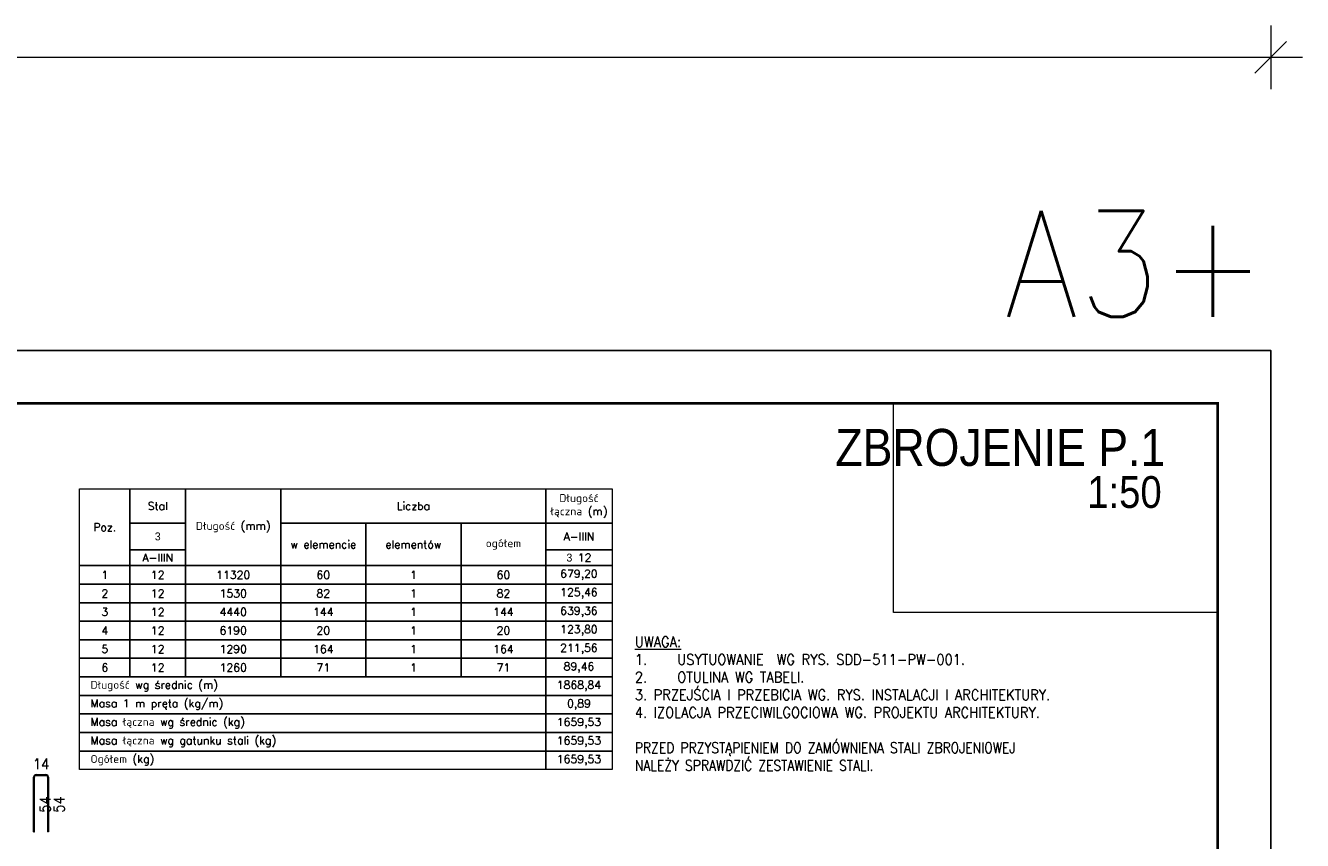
# Model space of a CAD drawing. Extents: x -38192 to -7592, y -6797 to 11837.
# Tile 9 of 9: x -19642 to -7592, y 3429 to 11120. Entities that reach past the tile are written whole.
import ezdxf
from ezdxf.enums import TextEntityAlignment as Align

# ---------------------------------------------------------------- set-up
doc = ezdxf.new("R2010")
doc.units = 0
doc.header["$LTSCALE"] = 5
doc.header["$MEASUREMENT"] = 0
doc.layers.add('_FORMATKA', color=8, linetype='Continuous', lineweight=15, plot=False)
for name, color, linetype, lineweight in [('_RAMKA', 7, 'Continuous', 35), ('AutoCAD_Structural_Detailing_pręt wyrzucony', 7, 'Continuous', 13), ('AutoCAD_Structural_Detailing_tabele zbrojenia', 7, 'Continuous', 20), ('Opisy', 3, 'Continuous', 9), ('PS_DIM', 4, 'Continuous', 13), ('PS_TEXT', 3, 'Continuous', 13)]:
    doc.layers.add(name, color=color, linetype=linetype, lineweight=lineweight)
doc.styles.add('ARIAL', font='arial.ttf')
doc.styles.add('gil', font='GIL_____.TTF', dxfattribs={"width": 0.9})
doc.styles.add('r-simplex', font='simplex.shx', dxfattribs={"width": 0.9})
doc.styles.add('simplex', font='simplex.shx', dxfattribs={"width": 0.9})
doc.styles.add('styl2T', font='simplex.shx', dxfattribs={"height": 30})
doc.dimstyles.new('1_10_PRZ', dxfattribs={"dimtxt": 2, "dimasz": 1, "dimexe": 2, "dimexo": 5, "dimgap": 1, "dimtad": 1, "dimdec": 0, "dimlfac": 10, "dimtxsty": 'simplex', "dimblk": 'dimznak', "dimcen": 2, "dimse1": 1, "dimse2": 1, "dimclrt": 3, "dimadec": 1, "dimazin": 0, "dimtfac": 1, "dimtdec": 0, "dimtix": 1, "dimtmove": 2, "dimatfit": 3, "dimldrblk": 'dim-grot', "dimfxl": 1, "dimarcsym": 0})

# ---------------------------------------------------------------- blocks, each defined once
blk = doc.blocks.new('dimznak')
at = {"color": 0}
for points in [[(0, 2), (0, -2)], [(-2, 0), (2, 0)]]:
    blk.add_lwpolyline(points, dxfattribs=at)
at = {"color": 3}
blk.add_lwpolyline([(1, 1), (-1, -1)], dxfattribs=at)
blk = doc.blocks.new('*D19')
at = {"color": 252, "lineweight": -2, "transparency": 16777216}
blk.add_line((-597, 352.33), (-3, 352.33), dxfattribs=at)
at = {"layer": 'Defpoints', "color": 0, "transparency": 16777216}
for p in [(0, 352.33), (-600, 297), (0, 297)]:
    blk.add_point(p, dxfattribs=at)
at = {"color": 252, "lineweight": -2, "transparency": 16777216, "xscale": 3, "yscale": 3, "zscale": 3, "rotation": 180}
blk.add_blockref('dimznak', (-600, 352.33), dxfattribs=at)
at = {"color": 252, "lineweight": -2, "transparency": 16777216, "xscale": 3, "yscale": 3, "zscale": 3}
blk.add_blockref('dimznak', (0, 352.33), dxfattribs=at)
at = {"color": 252, "transparency": 16777216, "insert": (-300, 362.83), "char_height": 15, "attachment_point": 5, "style": 'simplex'}
blk.add_mtext('600', dxfattribs=at)
blk = doc.blocks.new('dim-grot')
blk.add_hatch(color=256).paths.add_polyline_path([(0, 0), (-2, 0.5), (-2, -0.5)])
blk.add_lwpolyline([(0, 0), (-2, 0.5), (-2, -0.5), (0, 0)])
blk = doc.blocks.new('Tytuł rysunku')
at = {"layer": '_FORMATKA'}
blk.add_lwpolyline([(-61.19, 0), (0, 0), (0, -39.45), (-61.19, -39.45)], close=True, dxfattribs=at)
at = {"layer": 'PS_TEXT', "style": 'ARIAL', "flags": 4}
for tag, height, p in [('TYTUŁ1', 7, (-61.19, -9.34)), ('TYTUŁ2', 6, (-61.19, -19.72)), ('SKALA', 6, (-61.19, -28.72))]:
    blk.add_attdef(tag, text='', height=height, dxfattribs=at).set_placement(p, align=Align.MIDDLE_CENTER)
blk = doc.blocks.new('*U17')
at = {"layer": '_FORMATKA', "lineweight": -3}
blk.add_lwpolyline([(-600, 0), (0, 0), (0, 297), (-600, 297)], close=True, dxfattribs=at)
at = {"layer": '_RAMKA', "lineweight": -3, "const_width": 0.5}
blk.add_lwpolyline([(-570, 10), (-10, 10), (-10, 287), (-570, 287)], close=True, dxfattribs=at)
at = {"layer": '_FORMATKA', "lineweight": -3, "style": 'simplex', "width": 0.9}
blk.add_text('A3+', height=20, dxfattribs=at).set_placement((-0.86, 303.35), align=Align.RIGHT)
dim = blk.add_linear_dim(base=(0, 352.33), p1=(-600, 297), p2=(0, 297), dimstyle='1_10_PRZ', override={"dimscale": 3, "dimtxt": 5, "dimlfac": 1, "dimclrd": 252, "dimclrt": 252})
dim.commit()
dim.dimension.update_dxf_attribs({"geometry": '*D19', "text_midpoint": (-300, 362.83)})

msp = doc.modelspace()

# ---------------------------------------------------------------- hatches: boundary and pattern name
at = {"layer": 'AutoCAD_Structural_Detailing_pręt wyrzucony'}
h = msp.add_hatch(color=6, dxfattribs=at)
edge = h.paths.add_edge_path(flags=0)
edge.add_line((-19541.42, 4050.6), (-19541.42, 4042.6))
edge.add_arc((-19541.42, 4026.6), 16, 90, 180)
edge.add_line((-19557.42, 4026.6), (-19565.42, 4026.6))
edge.add_arc((-19541.42, 4026.6), 24, 450, 540, ccw=False)
for points in [[(-19557.42, 3509.11), (-19565.42, 3509.11), (-19565.42, 4026.6), (-19557.42, 4026.6)], [(-19541.42, 4042.6), (-19541.42, 4050.6), (-19449.42, 4050.6), (-19449.42, 4042.6)], [(-19433.42, 4026.6), (-19425.42, 4026.6), (-19425.42, 3509.11), (-19433.42, 3509.11)]]:
    msp.add_hatch(color=6, dxfattribs=at).paths.add_polyline_path(points, flags=0)
h = msp.add_hatch(color=6, dxfattribs=at)
edge = h.paths.add_edge_path(flags=0)
edge.add_line((-19425.42, 4026.6), (-19433.42, 4026.6))
edge.add_arc((-19449.42, 4026.6), 16, 0, 90)
edge.add_line((-19449.42, 4042.6), (-19449.42, 4050.6))
edge.add_arc((-19449.42, 4026.6), 24, 360, 450, ccw=False)

# ---------------------------------------------------------------- linework, layer by layer
at = {"layer": 'AutoCAD_Structural_Detailing_pręt wyrzucony', "color": 6}
for p, q in [((-19565.42, 3509.11), (-19565.42, 4026.6)), ((-19557.42, 3509.11), (-19557.42, 4026.6)), ((-19541.42, 4050.6), (-19449.42, 4050.6)), ((-19541.42, 4042.6), (-19449.42, 4042.6)), ((-19433.42, 4026.6), (-19433.42, 3509.11)), ((-19425.42, 4026.6), (-19425.42, 3509.11)), ((-19565.42, 3509.11), (-19557.42, 3509.11)), ((-19425.42, 3509.11), (-19433.42, 3509.11))]:
    msp.add_line(p, q, dxfattribs=at)
for centre, radius, start, end in [((-19541.42, 4026.6), 24, 90, 180), ((-19541.42, 4026.6), 16, 90, 180), ((-19449.42, 4026.6), 24, 0, 90), ((-19449.42, 4026.6), 16, 0, 90)]:
    msp.add_arc(centre, radius, start, end, dxfattribs=at)
at = {"layer": 'AutoCAD_Structural_Detailing_tabele zbrojenia', "color": 242}
for p, q in [((-19131.75, 6747.66), (-14106.75, 6747.66)), ((-19131.75, 4097.66), (-19131.75, 6747.66)), ((-19131.75, 6747.66), (-18656.75, 6747.66)), ((-19131.75, 6022.66), (-19131.75, 6747.66)), ((-18656.75, 6747.66), (-18656.75, 6022.66)), ((-18656.75, 6747.66), (-18131.75, 6747.66)), ((-18656.75, 6422.66), (-18656.75, 6747.66)), ((-18131.75, 6747.66), (-17231.75, 6747.66)), ((-18131.75, 6022.66), (-18131.75, 6747.66)), ((-18131.75, 6747.66), (-18131.75, 6422.66)), ((-17231.75, 6747.66), (-17231.75, 6022.66)), ((-17231.75, 6747.66), (-14731.75, 6747.66)), ((-17231.75, 6422.66), (-17231.75, 6747.66)), ((-14731.75, 6747.66), (-14731.75, 6422.66)), ((-14731.75, 6747.66), (-14106.75, 6747.66)), ((-14731.75, 6422.66), (-14731.75, 6747.66)), ((-14106.75, 6747.66), (-14106.75, 4097.66)), ((-14106.75, 6747.66), (-14106.75, 6422.66)), ((-18131.75, 6422.66), (-18656.75, 6422.66)), ((-18656.75, 6422.66), (-18131.75, 6422.66)), ((-18656.75, 6172.66), (-18656.75, 6422.66)), ((-18131.75, 6422.66), (-18131.75, 6172.66)), ((-14731.75, 6422.66), (-17231.75, 6422.66)), ((-17231.75, 6422.66), (-16431.75, 6422.66)), ((-17231.75, 6022.66), (-17231.75, 6422.66)), ((-16431.75, 6422.66), (-15531.75, 6422.66)), ((-16431.75, 6022.66), (-16431.75, 6422.66)), ((-16431.75, 6422.66), (-16431.75, 6022.66)), ((-15531.75, 6422.66), (-14731.75, 6422.66)), ((-15531.75, 6022.66), (-15531.75, 6422.66)), ((-15531.75, 6422.66), (-15531.75, 6022.66)), ((-14731.75, 6422.66), (-14731.75, 6022.66)), ((-14106.75, 6422.66), (-14731.75, 6422.66)), ((-14731.75, 6422.66), (-14106.75, 6422.66)), ((-14731.75, 6172.66), (-14731.75, 6422.66)), ((-14106.75, 6422.66), (-14106.75, 6172.66)), ((-18131.75, 6172.66), (-18656.75, 6172.66)), ((-18656.75, 6172.66), (-18131.75, 6172.66)), ((-18656.75, 6022.66), (-18656.75, 6172.66)), ((-18131.75, 6172.66), (-18131.75, 6022.66)), ((-14106.75, 6172.66), (-14731.75, 6172.66)), ((-14731.75, 6172.66), (-14106.75, 6172.66)), ((-14731.75, 6022.66), (-14731.75, 6172.66)), ((-14106.75, 6172.66), (-14106.75, 6022.66)), ((-18656.75, 6022.66), (-19131.75, 6022.66)), ((-19131.75, 6022.66), (-18656.75, 6022.66)), ((-19131.75, 5847.66), (-19131.75, 6022.66)), ((-18131.75, 6022.66), (-18656.75, 6022.66)), ((-18656.75, 6022.66), (-18656.75, 5847.66)), ((-18656.75, 6022.66), (-18131.75, 6022.66)), ((-18656.75, 5847.66), (-18656.75, 6022.66)), ((-17231.75, 6022.66), (-18131.75, 6022.66)), ((-18131.75, 6022.66), (-18131.75, 5847.66)), ((-18131.75, 6022.66), (-17231.75, 6022.66)), ((-18131.75, 5847.66), (-18131.75, 6022.66)), ((-16431.75, 6022.66), (-17231.75, 6022.66)), ((-17231.75, 6022.66), (-17231.75, 5847.66)), ((-17231.75, 6022.66), (-16431.75, 6022.66)), ((-17231.75, 5847.66), (-17231.75, 6022.66)), ((-15531.75, 6022.66), (-16431.75, 6022.66)), ((-16431.75, 6022.66), (-16431.75, 5847.66)), ((-16431.75, 6022.66), (-15531.75, 6022.66)), ((-16431.75, 5847.66), (-16431.75, 6022.66)), ((-14731.75, 6022.66), (-15531.75, 6022.66)), ((-15531.75, 6022.66), (-15531.75, 5847.66)), ((-15531.75, 6022.66), (-14731.75, 6022.66)), ((-15531.75, 5847.66), (-15531.75, 6022.66)), ((-14106.75, 6022.66), (-14731.75, 6022.66)), ((-14731.75, 6022.66), (-14731.75, 5847.66)), ((-14731.75, 6022.66), (-14106.75, 6022.66)), ((-14731.75, 5847.66), (-14731.75, 6022.66)), ((-14106.75, 6022.66), (-14106.75, 5847.66)), ((-18656.75, 5847.66), (-19131.75, 5847.66)), ((-19131.75, 5847.66), (-18656.75, 5847.66)), ((-19131.75, 5672.66), (-19131.75, 5847.66)), ((-18131.75, 5847.66), (-18656.75, 5847.66)), ((-18656.75, 5847.66), (-18656.75, 5672.66)), ((-18656.75, 5847.66), (-18131.75, 5847.66)), ((-18656.75, 5672.66), (-18656.75, 5847.66)), ((-17231.75, 5847.66), (-18131.75, 5847.66)), ((-18131.75, 5847.66), (-18131.75, 5672.66)), ((-18131.75, 5847.66), (-17231.75, 5847.66)), ((-18131.75, 5672.66), (-18131.75, 5847.66)), ((-16431.75, 5847.66), (-17231.75, 5847.66)), ((-17231.75, 5847.66), (-17231.75, 5672.66)), ((-17231.75, 5847.66), (-16431.75, 5847.66)), ((-17231.75, 5672.66), (-17231.75, 5847.66)), ((-15531.75, 5847.66), (-16431.75, 5847.66)), ((-16431.75, 5847.66), (-16431.75, 5672.66)), ((-16431.75, 5847.66), (-15531.75, 5847.66)), ((-16431.75, 5672.66), (-16431.75, 5847.66)), ((-14731.75, 5847.66), (-15531.75, 5847.66)), ((-15531.75, 5847.66), (-15531.75, 5672.66)), ((-15531.75, 5847.66), (-14731.75, 5847.66)), ((-15531.75, 5672.66), (-15531.75, 5847.66)), ((-14106.75, 5847.66), (-14731.75, 5847.66)), ((-14731.75, 5847.66), (-14731.75, 5672.66)), ((-14731.75, 5847.66), (-14106.75, 5847.66)), ((-14731.75, 5672.66), (-14731.75, 5847.66)), ((-14106.75, 5847.66), (-14106.75, 5672.66)), ((-18656.75, 5672.66), (-19131.75, 5672.66)), ((-19131.75, 5672.66), (-18656.75, 5672.66)), ((-19131.75, 5497.66), (-19131.75, 5672.66)), ((-18131.75, 5672.66), (-18656.75, 5672.66)), ((-18656.75, 5672.66), (-18656.75, 5497.66)), ((-18656.75, 5672.66), (-18131.75, 5672.66)), ((-18656.75, 5497.66), (-18656.75, 5672.66)), ((-17231.75, 5672.66), (-18131.75, 5672.66)), ((-18131.75, 5672.66), (-18131.75, 5497.66)), ((-18131.75, 5672.66), (-17231.75, 5672.66)), ((-18131.75, 5497.66), (-18131.75, 5672.66)), ((-16431.75, 5672.66), (-17231.75, 5672.66)), ((-17231.75, 5672.66), (-17231.75, 5497.66)), ((-17231.75, 5672.66), (-16431.75, 5672.66)), ((-17231.75, 5497.66), (-17231.75, 5672.66)), ((-15531.75, 5672.66), (-16431.75, 5672.66)), ((-16431.75, 5672.66), (-16431.75, 5497.66)), ((-16431.75, 5672.66), (-15531.75, 5672.66)), ((-16431.75, 5497.66), (-16431.75, 5672.66)), ((-14731.75, 5672.66), (-15531.75, 5672.66)), ((-15531.75, 5672.66), (-15531.75, 5497.66)), ((-15531.75, 5672.66), (-14731.75, 5672.66)), ((-15531.75, 5497.66), (-15531.75, 5672.66)), ((-14106.75, 5672.66), (-14731.75, 5672.66)), ((-14731.75, 5672.66), (-14731.75, 5497.66)), ((-14731.75, 5672.66), (-14106.75, 5672.66)), ((-14731.75, 5497.66), (-14731.75, 5672.66)), ((-14106.75, 5672.66), (-14106.75, 5497.66)), ((-18656.75, 5497.66), (-19131.75, 5497.66)), ((-19131.75, 5497.66), (-18656.75, 5497.66)), ((-19131.75, 5322.66), (-19131.75, 5497.66)), ((-18131.75, 5497.66), (-18656.75, 5497.66)), ((-18656.75, 5497.66), (-18656.75, 5322.66)), ((-18656.75, 5497.66), (-18131.75, 5497.66)), ((-18656.75, 5322.66), (-18656.75, 5497.66)), ((-17231.75, 5497.66), (-18131.75, 5497.66)), ((-18131.75, 5497.66), (-18131.75, 5322.66)), ((-18131.75, 5497.66), (-17231.75, 5497.66)), ((-18131.75, 5322.66), (-18131.75, 5497.66)), ((-16431.75, 5497.66), (-17231.75, 5497.66)), ((-17231.75, 5497.66), (-17231.75, 5322.66)), ((-17231.75, 5497.66), (-16431.75, 5497.66)), ((-17231.75, 5322.66), (-17231.75, 5497.66)), ((-15531.75, 5497.66), (-16431.75, 5497.66)), ((-16431.75, 5497.66), (-16431.75, 5322.66)), ((-16431.75, 5497.66), (-15531.75, 5497.66)), ((-16431.75, 5322.66), (-16431.75, 5497.66)), ((-14731.75, 5497.66), (-15531.75, 5497.66)), ((-15531.75, 5497.66), (-15531.75, 5322.66)), ((-15531.75, 5497.66), (-14731.75, 5497.66)), ((-15531.75, 5322.66), (-15531.75, 5497.66)), ((-14106.75, 5497.66), (-14731.75, 5497.66)), ((-14731.75, 5497.66), (-14731.75, 5322.66)), ((-14731.75, 5497.66), (-14106.75, 5497.66)), ((-14731.75, 5322.66), (-14731.75, 5497.66)), ((-14106.75, 5497.66), (-14106.75, 5322.66)), ((-18656.75, 5322.66), (-19131.75, 5322.66)), ((-19131.75, 5322.66), (-18656.75, 5322.66)), ((-19131.75, 5147.66), (-19131.75, 5322.66)), ((-18131.75, 5322.66), (-18656.75, 5322.66)), ((-18656.75, 5322.66), (-18656.75, 5147.66)), ((-18656.75, 5322.66), (-18131.75, 5322.66)), ((-18656.75, 5147.66), (-18656.75, 5322.66)), ((-17231.75, 5322.66), (-18131.75, 5322.66)), ((-18131.75, 5322.66), (-18131.75, 5147.66)), ((-18131.75, 5322.66), (-17231.75, 5322.66)), ((-18131.75, 5147.66), (-18131.75, 5322.66)), ((-16431.75, 5322.66), (-17231.75, 5322.66)), ((-17231.75, 5322.66), (-17231.75, 5147.66)), ((-17231.75, 5322.66), (-16431.75, 5322.66)), ((-17231.75, 5147.66), (-17231.75, 5322.66)), ((-15531.75, 5322.66), (-16431.75, 5322.66)), ((-16431.75, 5322.66), (-16431.75, 5147.66)), ((-16431.75, 5322.66), (-15531.75, 5322.66)), ((-16431.75, 5147.66), (-16431.75, 5322.66)), ((-14731.75, 5322.66), (-15531.75, 5322.66)), ((-15531.75, 5322.66), (-15531.75, 5147.66)), ((-15531.75, 5322.66), (-14731.75, 5322.66)), ((-15531.75, 5147.66), (-15531.75, 5322.66)), ((-14106.75, 5322.66), (-14731.75, 5322.66)), ((-14731.75, 5322.66), (-14731.75, 5147.66)), ((-14731.75, 5322.66), (-14106.75, 5322.66)), ((-14731.75, 5147.66), (-14731.75, 5322.66)), ((-14106.75, 5322.66), (-14106.75, 5147.66)), ((-18656.75, 5147.66), (-19131.75, 5147.66)), ((-19131.75, 5147.66), (-18656.75, 5147.66)), ((-19131.75, 4972.66), (-19131.75, 5147.66)), ((-18131.75, 5147.66), (-18656.75, 5147.66)), ((-18656.75, 5147.66), (-18656.75, 4972.66)), ((-18656.75, 5147.66), (-18131.75, 5147.66)), ((-18656.75, 4972.66), (-18656.75, 5147.66)), ((-17231.75, 5147.66), (-18131.75, 5147.66)), ((-18131.75, 5147.66), (-18131.75, 4972.66)), ((-18131.75, 5147.66), (-17231.75, 5147.66)), ((-18131.75, 4972.66), (-18131.75, 5147.66)), ((-16431.75, 5147.66), (-17231.75, 5147.66)), ((-17231.75, 5147.66), (-17231.75, 4972.66)), ((-17231.75, 5147.66), (-16431.75, 5147.66)), ((-17231.75, 4972.66), (-17231.75, 5147.66)), ((-15531.75, 5147.66), (-16431.75, 5147.66)), ((-16431.75, 5147.66), (-16431.75, 4972.66)), ((-16431.75, 5147.66), (-15531.75, 5147.66)), ((-16431.75, 4972.66), (-16431.75, 5147.66)), ((-14731.75, 5147.66), (-15531.75, 5147.66)), ((-15531.75, 5147.66), (-15531.75, 4972.66)), ((-15531.75, 5147.66), (-14731.75, 5147.66)), ((-15531.75, 4972.66), (-15531.75, 5147.66)), ((-14106.75, 5147.66), (-14731.75, 5147.66)), ((-14731.75, 5147.66), (-14731.75, 4972.66)), ((-14731.75, 5147.66), (-14106.75, 5147.66)), ((-14731.75, 4972.66), (-14731.75, 5147.66)), ((-14106.75, 5147.66), (-14106.75, 4972.66)), ((-19131.75, 4972.66), (-14731.75, 4972.66)), ((-19131.75, 4797.66), (-19131.75, 4972.66)), ((-18656.75, 4972.66), (-19131.75, 4972.66)), ((-18131.75, 4972.66), (-18656.75, 4972.66)), ((-17231.75, 4972.66), (-18131.75, 4972.66)), ((-16431.75, 4972.66), (-17231.75, 4972.66)), ((-15531.75, 4972.66), (-16431.75, 4972.66)), ((-14731.75, 4972.66), (-15531.75, 4972.66)), ((-14731.75, 4972.66), (-14731.75, 4797.66)), ((-14106.75, 4972.66), (-14731.75, 4972.66)), ((-14731.75, 4972.66), (-14106.75, 4972.66)), ((-14731.75, 4797.66), (-14731.75, 4972.66)), ((-14106.75, 4972.66), (-14106.75, 4797.66)), ((-19131.75, 4797.66), (-14731.75, 4797.66)), ((-19131.75, 4622.66), (-19131.75, 4797.66)), ((-14731.75, 4797.66), (-19131.75, 4797.66)), ((-14731.75, 4797.66), (-14731.75, 4622.66)), ((-14106.75, 4797.66), (-14731.75, 4797.66)), ((-14731.75, 4797.66), (-14106.75, 4797.66)), ((-14731.75, 4622.66), (-14731.75, 4797.66)), ((-14106.75, 4797.66), (-14106.75, 4622.66)), ((-19131.75, 4622.66), (-14731.75, 4622.66)), ((-19131.75, 4447.66), (-19131.75, 4622.66)), ((-14731.75, 4622.66), (-19131.75, 4622.66)), ((-14731.75, 4622.66), (-14731.75, 4447.66)), ((-14106.75, 4622.66), (-14731.75, 4622.66)), ((-14731.75, 4622.66), (-14106.75, 4622.66)), ((-14731.75, 4447.66), (-14731.75, 4622.66)), ((-14106.75, 4622.66), (-14106.75, 4447.66)), ((-19131.75, 4447.66), (-14731.75, 4447.66)), ((-19131.75, 4272.66), (-19131.75, 4447.66)), ((-14731.75, 4447.66), (-19131.75, 4447.66)), ((-14731.75, 4447.66), (-14731.75, 4272.66)), ((-14106.75, 4447.66), (-14731.75, 4447.66)), ((-14731.75, 4447.66), (-14106.75, 4447.66)), ((-14731.75, 4272.66), (-14731.75, 4447.66)), ((-14106.75, 4447.66), (-14106.75, 4272.66)), ((-19131.75, 4272.66), (-14731.75, 4272.66)), ((-19131.75, 4097.66), (-19131.75, 4272.66)), ((-14731.75, 4272.66), (-19131.75, 4272.66)), ((-14731.75, 4272.66), (-14731.75, 4097.66)), ((-14106.75, 4272.66), (-14731.75, 4272.66)), ((-14731.75, 4272.66), (-14106.75, 4272.66)), ((-14731.75, 4097.66), (-14731.75, 4272.66)), ((-14106.75, 4272.66), (-14106.75, 4097.66)), ((-14106.75, 4097.66), (-19131.75, 4097.66)), ((-14731.75, 4097.66), (-19131.75, 4097.66)), ((-14106.75, 4097.66), (-14731.75, 4097.66))]:
    msp.add_line(p, q, dxfattribs=at)

# ---------------------------------------------------------------- block references
ref = msp.add_blockref('Tytuł rysunku', (-8391.56, 7553.44), dxfattribs=dict(xscale=50, yscale=50, zscale=50))
ref.add_attrib('TYTUŁ1', 'ZBROJENIE P.1', dxfattribs={"layer": 'PS_TEXT', "height": 350, "style": 'gil', "width": 0.9}).set_placement((-8886.11, 6963.23), align=Align.RIGHT)
ref.add_attrib('TYTUŁ2', '1:50', dxfattribs={"layer": 'PS_TEXT', "height": 300, "style": 'gil', "width": 0.9}).set_placement((-8919.82, 6567.28), align=Align.RIGHT)
at = {"layer": 'PS_DIM', "xscale": 50, "yscale": 50, "zscale": 50}
msp.add_blockref('*U17', (-7891.56, -6796.56), dxfattribs=at)

# ---------------------------------------------------------------- texts
at = {"layer": 'AutoCAD_Structural_Detailing_pręt wyrzucony', "color": 3, "insert": (-19495.42, 4150.6), "char_height": 100, "attachment_point": 5, "style": 'r-simplex'}
msp.add_mtext('14', dxfattribs=at)
at = {"layer": 'AutoCAD_Structural_Detailing_pręt wyrzucony', "color": 3, "char_height": 100, "attachment_point": 5, "rotation": 90, "style": 'r-simplex'}
for insert in [(-19457.42, 3767.86), (-19325.42, 3767.86)]:
    msp.add_mtext('54', dxfattribs=dict(at, insert=insert))
at = {"layer": 'AutoCAD_Structural_Detailing_tabele zbrojenia', "color": 3, "ltscale": 10, "char_height": 75, "style": 'styl2T'}
for s, insert, width, attachment_point in [('Stal', (-18394.25, 6585.16), 525, 5), ('Liczba', (-15981.75, 6585.16), 2500, 5), ('Długość łączna (m)', (-14419.25, 6585.16), 625, 5), ('Poz.', (-18894.25, 6385.16), 475, 5), ('Długość (mm)', (-17681.75, 6385.16), 900, 5), ('\\Fdiam;3\\Fsimplex.shx;', (-18394.25, 6297.66), 525, 5), ('w elemencie', (-16831.75, 6222.66), 800, 5), ('elementów', (-15981.75, 6222.66), 900, 5), ('ogółem', (-15131.75, 6222.66), 800, 5), ('A-IIIN', (-14419.25, 6297.66), 625, 5), ('A-IIIN', (-18394.25, 6097.66), 525, 5), ('\\Fdiam;3\\Fsimplex.shx; 12', (-14419.25, 6097.66), 625, 5), ('  Długość wg średnic (m)', (-19131.75, 4885.16), 4400, 4), ('  Masa 1 m pręta (kg/m)', (-19131.75, 4710.16), 4400, 4), ('  Masa łączna wg średnic (kg)', (-19131.75, 4535.16), 4400, 4), ('  Masa łączna wg gatunku stali (kg)', (-19131.75, 4360.16), 4400, 4), ('  Ogółem (kg)', (-19131.75, 4185.16), 4400, 4)]:
    msp.add_mtext(s, dxfattribs=dict(at, insert=insert, width=width, attachment_point=attachment_point))
at = {"layer": 'AutoCAD_Structural_Detailing_tabele zbrojenia', "color": 2, "ltscale": 10, "char_height": 75, "attachment_point": 5, "style": 'styl2T'}
for s, insert, width in [('1', (-18894.25, 5935.16), 475), ('12', (-18394.25, 5935.16), 525), ('11320', (-17681.75, 5935.16), 900), ('60', (-16831.75, 5935.16), 800), ('1', (-15981.75, 5935.16), 900), ('60', (-15131.75, 5935.16), 800), ('679,20', (-14419.25, 5935.16), 625), ('2', (-18894.25, 5760.16), 475), ('12', (-18394.25, 5760.16), 525), ('1530', (-17681.75, 5760.16), 900), ('82', (-16831.75, 5760.16), 800), ('1', (-15981.75, 5760.16), 900), ('82', (-15131.75, 5760.16), 800), ('125,46', (-14419.25, 5760.16), 625), ('3', (-18894.25, 5585.16), 475), ('12', (-18394.25, 5585.16), 525), ('4440', (-17681.75, 5585.16), 900), ('144', (-16831.75, 5585.16), 800), ('1', (-15981.75, 5585.16), 900), ('144', (-15131.75, 5585.16), 800), ('639,36', (-14419.25, 5585.16), 625), ('4', (-18894.25, 5410.16), 475), ('12', (-18394.25, 5410.16), 525), ('6190', (-17681.75, 5410.16), 900), ('20', (-16831.75, 5410.16), 800), ('1', (-15981.75, 5410.16), 900), ('20', (-15131.75, 5410.16), 800), ('123,80', (-14419.25, 5410.16), 625), ('5', (-18894.25, 5235.16), 475), ('12', (-18394.25, 5235.16), 525), ('1290', (-17681.75, 5235.16), 900), ('164', (-16831.75, 5235.16), 800), ('1', (-15981.75, 5235.16), 900), ('164', (-15131.75, 5235.16), 800), ('211,56', (-14419.25, 5235.16), 625), ('6', (-18894.25, 5060.16), 475), ('12', (-18394.25, 5060.16), 525), ('1260', (-17681.75, 5060.16), 900), ('71', (-16831.75, 5060.16), 800), ('1', (-15981.75, 5060.16), 900), ('71', (-15131.75, 5060.16), 800), ('89,46', (-14419.25, 5060.16), 625), ('1868,84', (-14419.25, 4885.16), 625), ('0,89', (-14419.25, 4710.16), 625), ('1659,53', (-14419.25, 4535.16), 625), ('1659,53', (-14419.25, 4360.16), 625), ('1659,53', (-14419.25, 4185.16), 625)]:
    msp.add_mtext(s, dxfattribs=dict(at, insert=insert, width=width))
at = {"layer": 'Opisy', "insert": (-13891.56, 5353.44), "char_height": 100, "width": 4271.504, "attachment_point": 1, "style": 'simplex'}
msp.add_mtext('{\\LUWAGA:}\\P\\pi-200,l200;1.^IUSYTUOWANIE  WG RYS. SDD-511-PW-001.\\P2.^IOTULINA WG TABELI.\\P\\pi0,l0;3. PRZEJŚCIA I PRZEBICIA WG. RYS. INSTALACJI I ARCHITEKTURY.\\P4. IZOLACJA PRZECIWILGOCIOWA WG. PROJEKTU ARCHITEKTURY.\\P{\\W0.85;\\PPRZED PRZYSTĄPIENIEM DO ZAMÓWNIENA STALI ZBROJENIOWEJ NALEŻY SPRAWDZIĆ ZESTAWIENIE STALI.}', dxfattribs=at)

doc.saveas('drawing.dxf')
